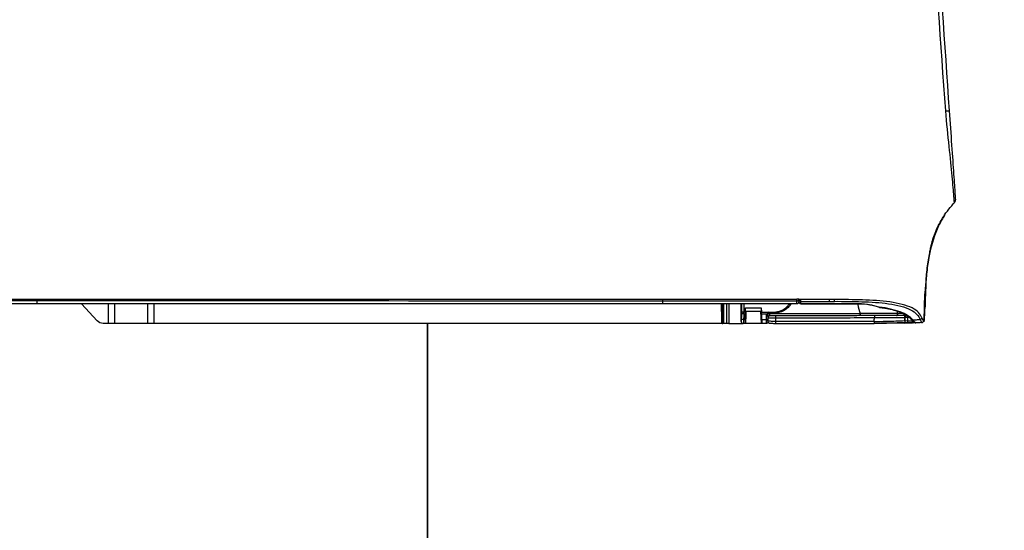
# Model space of a CAD drawing. Header units: millimetres. Extents: x -424979 to 718034, y -72486 to 344972.
# Tile 158 of 256: x 552960 to 553558, y 145026 to 145337. Entities that reach past the tile are written whole.
import ezdxf
from ezdxf.xclip import XClip

# ---------------------------------------------------------------- set-up
doc = ezdxf.new("R2010")
doc.units = ezdxf.units.MM
doc.header["$MEASUREMENT"] = 0
doc.header["$XCLIPFRAME"] = 0
doc.layers.add('IS_KLIM_FREON', color=6, linetype='GAS_LINE', lineweight=35)
doc.layers.add('SKAN - RZUT_7_0_Nr_pióra__1', color=7, linetype='Continuous', lineweight=13)
doc.layers.add('IS_KLIM_urządzenia', color=3, linetype='Continuous')
doc.layers.add('Rysunki i obrazki', color=7, linetype='Continuous')
doc.linetypes.add('GAS_LINE', pattern='A,12.7,-5.08,["GAS",Standard,S=2.54,R=0,X=-2.54,Y=-1.27],-6.35', length=24.13)
picture_1 = doc.add_image_def('image7.tif', size_in_pixel=(14115, 7016))

# ---------------------------------------------------------------- blocks, each defined once
blk = doc.blocks.new('Rysunek_7_7', base_point=(-247133.12, 120862.67))
at = {"layer": 'SKAN - RZUT_7_0_Nr_pióra__1', "color": 7, "lineweight": 13}
image = blk.add_image(picture_1, insert=(-306883.09, 91162.66), size_in_units=(119499.94, 59400.02), dxfattribs=at)
image.set_boundary_path([(-0.5, -0.5), (14114.5, 7015.5)])
blk = doc.blocks.new('G$CFEA986A8')
at = {"layer": 'IS_KLIM_urządzenia', "linetype": 'Continuous'}
for p, q in [((53.93, 200.11), (53.93, 200.96)), ((53.93, 199.16), (53.93, 200.11)), ((54.23, 201.26), (55.52, 201.26)), ((54.24, 200.26), (54.24, 199.31)), ((55.48, 200.26), (54.24, 200.26)), ((55.51, 198.89), (55.48, 200.26)), ((55.52, 201.26), (55.54, 201.26)), ((55.54, 201.26), (55.69, 198.26)), ((55.54, 201.26), (59.6, 201.26)), ((59.62, 201.26), (60.17, 201.26)), ((60.06, 200.26), (59.65, 200.26)), ((64.28, 201.26), (65.29, 201.26)), ((65.09, 201.06), (65.09, 200.26)), ((65.09, 200.26), (65.09, 196.29)), ((65.49, 201.26), (65.29, 201.26)), ((65.29, 200.27), (65.29, 201.26)), ((65.29, 200.27), (65.49, 200.27)), ((65.29, 196.29), (65.29, 200.27)), ((65.49, 201.26), (209.47, 201.26)), ((65.49, 201.26), (65.49, 200.27)), ((65.49, 200.27), (65.5, 196.29)), ((65.69, 200.26), (65.69, 201.06)), ((65.7, 196.29), (65.69, 200.26)), ((209.47, 196.29), (209.47, 201.26)), ((209.47, 201.26), (210.97, 201.26)), ((210.97, 201.26), (210.97, 196.29)), ((210.97, 201.26), (219.47, 201.26)), ((219.47, 196.29), (219.47, 201.26)), ((219.47, 201.26), (220.97, 201.26)), ((220.97, 201.26), (220.97, 196.29)), ((220.97, 201.26), (222.34, 201.26)), ((223.82, 200.61), (227.77, 196.29)), ((46.54, 196.29), (46.54, 196.24)), ((46.54, 195.58), (46.54, 195.13)), ((80.5, 196.29), (80.5, 196.24)), ((80.5, 196.24), (80.5, 195.58)), ((80.5, 195.58), (80.5, 195.13)), ((239.13, 196.24), (239.13, 196.29)), ((239.13, 195.13), (239.13, 195.58))]:
    blk.add_line(p, q, dxfattribs=at)
at = {"layer": 'IS_KLIM_urządzenia', "linetype": 'Continuous', "extrusion": (0, 0, -1)}
for centre, radius, start, end in [((-18.69, 199.74), 0.5, 182.0496, 269.8), ((-54.23, 200.96), 0.3, 0, 90), ((-222.34, 199.26), 2, 90, 137.5532), ((-45.54, 195.79), 0.5, 90, 180), ((-46.54, 195.79), 0.5, 0, 90)]:
    blk.add_arc(centre, radius, start, end, dxfattribs=at)
at = {"layer": 'IS_KLIM_urządzenia', "linetype": 'Continuous'}
for centre, radius, start, end in [((18.72, 200.56), 0.5, 357.7294, 89), ((65.29, 201.06), 0.2, 90, 179.94), ((65.49, 201.06), 0.2, 0.06, 90), ((25.66, 196.65), 0.5, 72.0675, 83.6302)]:
    blk.add_arc(centre, radius, start, end, dxfattribs=at)
for centre, major_axis, ratio, start_param, end_param in [((14.93, 200.53), (-0.026, 0.499), 0.9983, 0, 1.502362), ((15.36, 199.79), (0.457, 0.203), 0.909388, 1.232542, 2.687909), ((16.45, 200.61), (0.144, 0.479), 0.997743, 0.012939, 0.345034), ((16.95, 200.59), (-0.009, -0.5), 0.866632, 1.552217, 3.141593), ((17.2, 199.87), (0.375, 0.331), 0.874767, 6.258498, 7.242676), ((18.12, 200.57), (-0.009, -0.5), 0.86661, 1.552873, 3.141593), ((18.08, 199.73), (-0.002, 0.5), 0.86639, 4.116092, 4.679302), ((26.9, 199.77), (0.002, -0.5), 0.034879, 0, 1.57242), ((26.93, 200.73), (0, 0.5), 0.034873, 4.714126, 6.335137), ((26.98, 200.73), (0, -0.5), 0.034873, 1.572542, 3.193553), ((51.98, 200.73), (0, -0.5), 0.034873, 1.572542, 3.193984), ((51.98, 199.85), (0.002, -0.5), 0.034879, 0, 1.57242), ((53.41, 199.86), (0.002, -0.5), 0.988846, 0, 1.567605), ((53.43, 199.83), (-0.5, 0), 0.97477, 1.576144, 3.141593), ((54.23, 200.11), (-0.3, 0), 0.500503, 4.682189, 6.283185), ((60.06, 200.01), (-0.499, 0.025), 0.499537, 3.242371, 4.737227), ((60.17, 200.76), (0, 0.5), 0.996195, 4.713166, 6.283185), ((65.29, 200.26), (0.2, 0), 0.005236, 1.570788, 3.141593), ((65.49, 200.26), (0.2, 0), 0.005236, 0, 1.570791), ((21.31, 198.76), (-0.002, 0.49), 0.738248, 0, 1.638372), ((25.66, 196.65), (0.055, 0.497), 0.256635, 6.28316, 6.727423), ((25.66, 196.65), (-0.154, -0.476), 0.571177, 3.141593, 3.672186), ((52.33, 198.36), (0, 0.3), 0.034873, 4.714134, 6.283185), ((53.43, 198.86), (-0.5, 0), 0.003693, 1.579523, 2.534048), ((53.43, 198.36), (0, 0.3), 0.034873, 4.714134, 6.283185), ((53.65, 198.39), (0.084, -0.288), 0.033955, 1.562656, 3.141593), ((54.11, 198.74), (-0.256, 0.157), 0.454954, 4.950735, 6.283185), ((54.23, 199.16), (-0.3, 0), 0.500503, 4.682189, 6.283185), ((59.99, 198.58), (-0.499, 0.025), 0.499537, 3.242371, 4.737227), ((59.98, 198.33), (0.5, 0), 0.001724, 0.087267, 1.535915), ((30.87, 195.79), (0, 0.5), 0.010876, 0, 0.428815), ((45.54, 195.79), (0, 0.5), 0.009623, 0, 0.426438), ((45.54, 195.79), (-0.5, 0), 0.910452, 3.141593, 4.716369), ((45.54, 195.22), (-0.5, 0), 0.910238, 3.141593, 4.716614), ((45.54, 195.22), (-0.001, 0.5), 0.004977, 0.42694, 1.572622), ((45.54, 195.22), (-0.5, 0), 0.001837, 1.565823, 3.141593), ((46.54, 195.79), (-0.5, 0), 0.894842, 4.712389, 6.283185), ((46.54, 195.13), (-0.5, 0), 0.894842, 4.712389, 6.283185), ((46.54, 195.13), (-0.5, 0), 0.001524, 0, 1.570796)]:
    blk.add_ellipse(centre, major_axis=major_axis, ratio=ratio, start_param=start_param, end_param=end_param, dxfattribs=at)
at = {"layer": 'IS_KLIM_urządzenia', "linetype": 'Continuous', "extrusion": (0, 0, -1)}
for centre, major_axis, ratio, start_param, end_param in [((54.23, 199.26), (0, -2), 0.005231, 3.141593, 4.188473), ((55.62, 199.26), (0.11, -2), 0.052397, 2.097475, 3.144355), ((53.43, 199.16), (0.479, -0.142), 1, 5.994256, 6.545048), ((53.44, 199.31), (0.771, -0.214), 1, 6.012747, 6.56354)]:
    blk.add_ellipse(centre, major_axis=major_axis, ratio=ratio, start_param=start_param, end_param=end_param, dxfattribs=at)
at = {"layer": 'IS_KLIM_urządzenia', "linetype": 'Continuous'}
for points, knots in [([(14.21, 200.54), (14.17, 199.53), (14.12, 197.84), (14.05, 195.45), (13.98, 193.38), (13.88, 191.32), (13.68, 188.56), (13.37, 185.89), (13.01, 183.93), (12.88, 183.33)], [0, 0, 0, 0, 0.174844, 0.294563, 0.414282, 0.534001, 0.653719, 0.893157, 1, 1, 1, 1]), ([(14.29, 200.81), (14.28, 199.72), (14.24, 198.12), (14.2, 196.18), (14.17, 195.22), (14.15, 194.58), (14.11, 194.03), (14.06, 193.38), (13.96, 192.48), (13.91, 191.88), (13.89, 191.63)], [0, 0, 0, 0, 0.261726, 0.374815, 0.426057, 0.47543, 0.525874, 0.58018, 0.704159, 1, 1, 1, 1]), ([(14.21, 200.54), (14.21, 200.54), (14.21, 200.54), (14.21, 200.54), (14.24, 200.54), (14.28, 200.54), (14.28, 200.54), (14.28, 200.54)], [0, 0, 0, 0, 0.184418, 0.184418, 0.99996, 0.99996, 1, 1, 1, 1]), ([(14.91, 201.03), (14.8, 201.03), (14.8, 201.03), (14.72, 201.02), (14.69, 201.02), (14.69, 201.02)], [0, 0, 0, 0, 0.500965, 0.500965, 1, 1, 1, 1]), ([(14.86, 199.79), (15.27, 198.9), (15.97, 198.03), (18.72, 196.62), (20.82, 196.12), (25.21, 195.49), (27.58, 195.36), (32.29, 195.23), (34.65, 195.19), (37.02, 195.19)], [0, 0, 0, 0, 0.25, 0.25, 0.5, 0.5, 0.75, 0.75, 1, 1, 1, 1]), ([(14.91, 201.03), (15.24, 201.05), (15.57, 201.07), (16.08, 201.09), (16.24, 201.1), (16.41, 201.11)], [0, 0, 0, 0, 0.665624, 0.665624, 1, 1, 1, 1]), ([(17.18, 200.33), (16.78, 200.31), (16.38, 200.3), (15.77, 200.27), (15.55, 200.26), (15.33, 200.25)], [0, 0, 0, 0, 0.64643, 0.64643, 1, 1, 1, 1]), ([(37.02, 195.65), (34.71, 195.64), (32.4, 195.69), (27.8, 195.82), (25.48, 195.94), (21.18, 196.55), (19.11, 197.06), (16.41, 198.49), (15.73, 199.37), (15.33, 200.25)], [0, 0, 0, 0, 0.25, 0.25, 0.5, 0.5, 0.75, 0.75, 1, 1, 1, 1]), ([(17.58, 200.19), (17.53, 200.24), (17.28, 200.53), (17.02, 200.81), (16.81, 200.97), (16.69, 201.07), (16.57, 201.09), (16.54, 201.1)], [0, 0, 0, 0, 0.095996, 0.59266, 0.84646, 0.967214, 1, 1, 1, 1]), ([(19.22, 201.14), (18.71, 201.12), (17.99, 201.09), (17.43, 201.08), (17.25, 201.08)], [0, 0, 0, 0, 0.627909, 1, 1, 1, 1]), ([(18.55, 200.55), (18.38, 200.55), (18.22, 200.56), (17.83, 200.56), (17.6, 200.57), (17.38, 200.57)], [0, 0, 0, 0, 0.427577, 0.427577, 1, 1, 1, 1]), ([(25.22, 197.23), (24.9, 197.26), (23.92, 197.39), (22.4, 197.73), (20.73, 198.24), (19.32, 198.86), (18.3, 199.5), (17.85, 199.92), (17.7, 200.1)], [0, 0, 0, 0, 0.087973, 0.275439, 0.466673, 0.659321, 0.855696, 1, 1, 1, 1]), ([(18.12, 201.07), (18.26, 201.06), (18.38, 201.06), (18.64, 201.06), (18.72, 201.06), (18.72, 201.06)], [0, 0, 0, 0, 0.352743, 0.352743, 1, 1, 1, 1]), ([(18.52, 199.72), (18.52, 199.8), (18.52, 199.88), (18.53, 200.16), (18.54, 200.35), (18.55, 200.55)], [0, 0, 0, 0, 0.293814, 0.293814, 1, 1, 1, 1]), ([(18.72, 201.06), (18.72, 201.06), (19.6, 201.08), (22.63, 201.19), (24.74, 201.23), (26.93, 201.23)], [0, 0, 0, 0, 0.5, 0.5, 1, 1, 1, 1]), ([(19.22, 200.54), (19.21, 200.34), (19.2, 200.13), (19.19, 199.86), (19.19, 199.79), (19.18, 199.72)], [0, 0, 0, 0, 0.736288, 0.736288, 1, 1, 1, 1]), ([(26.91, 199.77), (24.85, 199.75), (22.86, 199.74), (20.02, 199.72), (19.18, 199.72), (19.18, 199.72)], [0, 0, 0, 0, 0.5, 0.5, 1, 1, 1, 1]), ([(19.22, 201.14), (19.58, 201.15), (20.3, 201.17), (21.53, 201.2), (23.05, 201.22), (24.87, 201.23), (26.28, 201.23), (26.98, 201.23)], [0, 0, 0, 0, 0.163195, 0.329907, 0.49928, 0.750989, 1, 1, 1, 1]), ([(26.95, 200.73), (24.89, 200.73), (22.89, 200.68), (20.05, 200.57), (19.22, 200.54), (19.22, 200.54)], [0, 0, 0, 0, 0.5, 0.5, 1, 1, 1, 1]), ([(26.95, 200.73), (26.95, 200.72), (26.95, 200.7), (26.94, 200.38), (26.92, 200.07), (26.91, 199.77)], [0, 0, 0, 0, 0.050907, 0.050907, 1, 1, 1, 1]), ([(52, 199.85), (51.67, 199.85), (51.33, 199.85), (49.67, 199.85), (48.33, 199.84), (41.67, 199.82), (36.34, 199.8), (29.65, 199.78), (28.28, 199.77), (26.91, 199.77)], [0, 0, 0, 0, 0.039838, 0.039838, 0.199192, 0.199192, 0.836607, 0.836607, 1, 1, 1, 1]), ([(26.99, 200.73), (27.33, 200.73), (27.66, 200.73), (29.33, 200.73), (30.66, 200.73), (37.32, 200.73), (42.65, 200.73), (49.32, 200.73), (50.66, 200.73), (52, 200.73)], [0, 0, 0, 0, 0.039967, 0.039967, 0.199835, 0.199835, 0.839306, 0.839306, 1, 1, 1, 1]), ([(53.93, 200.67), (53.93, 200.68), (53.93, 200.75), (53.89, 200.86), (53.81, 200.99), (53.72, 201.07), (53.63, 201.12), (53.56, 201.15), (53.47, 201.17), (53.32, 201.19), (53.02, 201.21), (52.48, 201.23), (52.05, 201.23), (51.82, 201.23), (51.78, 201.23)], [0, 0, 0, 0, 0.008737, 0.069232, 0.117614, 0.159413, 0.196322, 0.230426, 0.272625, 0.360337, 0.57868, 0.76722, 0.964188, 1, 1, 1, 1]), ([(52, 200.73), (52.12, 200.73), (52.25, 200.73), (52.58, 200.73), (52.8, 200.73), (53.18, 200.72), (53.35, 200.71), (53.63, 200.7), (53.74, 200.69), (53.89, 200.68), (53.93, 200.67), (53.93, 200.66)], [0, 0, 0, 0, 0.119883, 0.119883, 0.339691, 0.339691, 0.55974, 0.55974, 0.779888, 0.779888, 1, 1, 1, 1]), ([(53.91, 199.86), (53.87, 199.86), (53.8, 199.86), (53.59, 199.86), (53.45, 199.86), (53.12, 199.86), (52.93, 199.86), (52.5, 199.86), (52.25, 199.85), (52, 199.85)], [0, 0, 0, 0, 0.243193, 0.243193, 0.486385, 0.486385, 0.729578, 0.729578, 1, 1, 1, 1]), ([(59.65, 200.26), (59.66, 200.45), (59.66, 200.63), (59.66, 200.92), (59.65, 201.04), (59.64, 201.21), (59.63, 201.26), (59.62, 201.26)], [0, 0, 0, 0, 0.320954, 0.320954, 0.641904, 0.641904, 1, 1, 1, 1]), ([(59.99, 198.83), (60, 199.08), (60.01, 199.33), (60.04, 199.8), (60.05, 200.03), (60.06, 200.26)], [0, 0, 0, 0, 0.522709, 0.522709, 1, 1, 1, 1]), ([(60.06, 200.26), (60.07, 200.47), (60.08, 200.67), (60.1, 200.96), (60.11, 201.07), (60.14, 201.22), (60.16, 201.26), (60.17, 201.26)], [0, 0, 0, 0, 0.353708, 0.353708, 0.676927, 0.676927, 1, 1, 1, 1]), ([(63.8, 201.26), (62.76, 201.26), (61.72, 201.26), (60.66, 201.26), (60.64, 201.26), (60.48, 201.26), (60.33, 201.26), (60.18, 201.26)], [0, 0, 0, 0, 0.863472, 0.863472, 0.877231, 0.877231, 1, 1, 1, 1]), ([(60.56, 200.01), (60.54, 199.72), (60.53, 199.43), (60.5, 198.96), (60.49, 198.77), (60.48, 198.58)], [0, 0, 0, 0, 0.604042, 0.604042, 1, 1, 1, 1]), ([(60.67, 200.76), (60.65, 200.76), (60.64, 200.73), (60.61, 200.62), (60.6, 200.54), (60.57, 200.31), (60.56, 200.17), (60.56, 200.01)], [0, 0, 0, 0, 0.323211, 0.323211, 0.646457, 0.646457, 1, 1, 1, 1]), ([(13.84, 190.86), (13.85, 191.05), (13.99, 193.24), (14.05, 195.43), (14.11, 197.43)], [0, 0, 0, 0, 0.087292, 1, 1, 1, 1]), ([(19.17, 199.24), (19.58, 199.24), (20.23, 199.24), (22.58, 199.25), (24.7, 199.26), (26.9, 199.27)], [0, 0, 0, 0, 0.359642, 0.359642, 1, 1, 1, 1]), ([(19.71, 198.73), (19.85, 198.73), (20, 198.72), (20.4, 198.72), (20.63, 198.72), (20.94, 198.72)], [0, 0, 0, 0, 0.37651, 0.37651, 1, 1, 1, 1]), ([(20.94, 198.72), (20.95, 198.72), (20.96, 198.72), (20.97, 198.72), (20.97, 198.72), (20.97, 198.72), (20.97, 198.72), (20.97, 198.71), (20.97, 198.71), (20.97, 198.71), (20.97, 198.71), (20.98, 198.71), (20.98, 198.71), (20.98, 198.71)], [0, 0, 0, 0, 0.615634, 0.615634, 0.835116, 0.835116, 0.937229, 0.937229, 0.970666, 0.970666, 0.991316, 0.991316, 1, 1, 1, 1]), ([(21.06, 198.72), (22.51, 198.73), (24.09, 198.74), (27.27, 198.76), (28.87, 198.77), (30.48, 198.77)], [0, 0, 0, 0, 0.5, 0.5, 1, 1, 1, 1]), ([(21.11, 198.73), (21.11, 198.75), (21.11, 198.77), (21.11, 198.81), (21.11, 198.83), (21.11, 198.89), (21.12, 198.93), (21.14, 199.02), (21.15, 199.07), (21.18, 199.15), (21.2, 199.18), (21.24, 199.23), (21.27, 199.24), (21.29, 199.25), (21.3, 199.25), (21.3, 199.25)], [0, 0, 0, 0, 0.079375, 0.079375, 0.152142, 0.152142, 0.308093, 0.308093, 0.533795, 0.533795, 0.744603, 0.744603, 0.955402, 0.955402, 1, 1, 1, 1]), ([(26.9, 199.27), (27.23, 199.27), (27.56, 199.27), (29.23, 199.27), (30.56, 199.28), (37.22, 199.3), (42.55, 199.32), (49.25, 199.34), (50.62, 199.35), (51.98, 199.35)], [0, 0, 0, 0, 0.039838, 0.039838, 0.199192, 0.199192, 0.836607, 0.836607, 1, 1, 1, 1]), ([(30.48, 198.78), (30.48, 198.84), (30.48, 198.89), (30.48, 199), (30.48, 199.05), (30.48, 199.14), (30.48, 199.17), (30.48, 199.23), (30.48, 199.25), (30.49, 199.27), (30.49, 199.28), (30.49, 199.28), (30.49, 199.28), (30.49, 199.28)], [0, 0, 0, 0, 0.215384, 0.215384, 0.430768, 0.430768, 0.646164, 0.646164, 0.861588, 0.861588, 0.968092, 0.968092, 1, 1, 1, 1]), ([(30.48, 198.78), (30.81, 198.78), (31.14, 198.78), (32.81, 198.79), (34.14, 198.79), (40.81, 198.82), (46.14, 198.83), (52.13, 198.86), (52.78, 198.86), (53.43, 198.86)], [0, 0, 0, 0, 0.043508, 0.043508, 0.217737, 0.217737, 0.914651, 0.914651, 1, 1, 1, 1]), ([(48.08, 196.29), (48.28, 196.62), (48.52, 196.92), (49.71, 198.11), (51.01, 198.66), (52.33, 198.66)], [0, 0, 0, 0, 0.226904, 0.226904, 1, 1, 1, 1]), ([(52.34, 198.36), (51.1, 198.36), (49.89, 197.85), (48.81, 196.78), (48.63, 196.55), (48.46, 196.31)], [0, 0, 0, 0, 0.807469, 0.807469, 1, 1, 1, 1]), ([(51.98, 199.35), (52.17, 199.35), (52.36, 199.35), (52.68, 199.36), (52.83, 199.36), (53.07, 199.36), (53.18, 199.36), (53.34, 199.36), (53.39, 199.36), (53.41, 199.36)], [0, 0, 0, 0, 0.270422, 0.270422, 0.513615, 0.513615, 0.756808, 0.756808, 1, 1, 1, 1]), ([(52.33, 198.66), (52.53, 198.66), (52.73, 198.66), (53.1, 198.66), (53.26, 198.66), (53.43, 198.66)], [0, 0, 0, 0, 0.545123, 0.545123, 1, 1, 1, 1]), ([(53.44, 198.36), (53.24, 198.36), (53.04, 198.36), (52.67, 198.36), (52.51, 198.36), (52.34, 198.36)], [0, 0, 0, 0, 0.545123, 0.545123, 1, 1, 1, 1]), ([(53.43, 199.35), (53.43, 199.33), (53.43, 199.31), (53.43, 199.25), (53.43, 199.21), (53.43, 199.13), (53.43, 199.07), (53.43, 198.97), (53.43, 198.91), (53.43, 198.86)], [0, 0, 0, 0, 0.251437, 0.251437, 0.502865, 0.502865, 0.754279, 0.754279, 1, 1, 1, 1]), ([(53.86, 198.9), (53.85, 198.88), (53.84, 198.87), (53.8, 198.82), (53.77, 198.79), (53.73, 198.76), (53.72, 198.75), (53.67, 198.72), (53.62, 198.69), (53.57, 198.68)], [0, 0, 0, 0, 0.160482, 0.160482, 0.52212, 0.52212, 0.58886, 0.58886, 1, 1, 1, 1]), ([(53.67, 198.39), (53.75, 198.43), (53.83, 198.48), (53.97, 198.62), (54.03, 198.71), (54.09, 198.82), (54.11, 198.86), (54.12, 198.89)], [0, 0, 0, 0, 0.391531, 0.391531, 0.834377, 0.834377, 1, 1, 1, 1]), ([(55.51, 198.89), (55.51, 198.79), (55.51, 198.68), (55.52, 198.51), (55.52, 198.45), (55.53, 198.39)], [0, 0, 0, 0, 0.64422, 0.64422, 1, 1, 1, 1]), ([(55.59, 197.26), (55.57, 197.59), (55.55, 197.93), (55.53, 198.3), (55.53, 198.35), (55.53, 198.39)], [0, 0, 0, 0, 0.885108, 0.885108, 1, 1, 1, 1]), ([(55.59, 197.26), (55.58, 197.37), (55.58, 197.49), (55.57, 197.7), (55.57, 197.8), (55.56, 197.97), (55.57, 198.05), (55.57, 198.17), (55.57, 198.21), (55.58, 198.25), (55.58, 198.26), (55.59, 198.26)], [0, 0, 0, 0, 0.214139, 0.214139, 0.428302, 0.428302, 0.642148, 0.642148, 0.856248, 0.856248, 1, 1, 1, 1]), ([(55.59, 198.26), (56.25, 198.26), (56.92, 198.26), (58.24, 198.26), (58.89, 198.26), (59.55, 198.26)], [0, 0, 0, 0, 0.504617, 0.504617, 1, 1, 1, 1]), ([(59.55, 197.26), (58.88, 197.26), (58.22, 197.26), (56.9, 197.26), (56.24, 197.26), (55.59, 197.26)], [0, 0, 0, 0, 0.504597, 0.504597, 1, 1, 1, 1]), ([(59.6, 198.3), (59.6, 198.29), (59.6, 198.27), (59.58, 197.93), (59.57, 197.59), (59.55, 197.26)], [0, 0, 0, 0, 0.042191, 0.042191, 1, 1, 1, 1]), ([(59.55, 198.26), (59.55, 198.26), (59.56, 198.24), (59.57, 198.17), (59.57, 198.11), (59.57, 197.97), (59.57, 197.89), (59.57, 197.7), (59.56, 197.59), (59.56, 197.41), (59.55, 197.34), (59.55, 197.26)], [0, 0, 0, 0, 0.214776, 0.214776, 0.429554, 0.429554, 0.644336, 0.644336, 0.859321, 0.859321, 1, 1, 1, 1]), ([(59.6, 198.3), (59.61, 198.42), (59.61, 198.53), (59.62, 198.7), (59.62, 198.75), (59.62, 198.81)], [0, 0, 0, 0, 0.65065, 0.65065, 1, 1, 1, 1]), ([(59.99, 198.83), (59.99, 198.75), (59.99, 198.67), (59.99, 198.51), (60, 198.42), (60, 198.33), (60, 198.33), (60, 198.33)], [0, 0, 0, 0, 0.501708, 0.501708, 0.983156, 0.983156, 1, 1, 1, 1]), ([(60.48, 198.33), (60.48, 198.34), (60.48, 198.35), (60.48, 198.39), (60.48, 198.42), (60.48, 198.5), (60.48, 198.54), (60.48, 198.58)], [0, 0, 0, 0, 0.109897, 0.109897, 0.498525, 0.498525, 1, 1, 1, 1]), ([(30.87, 196.29), (34.81, 196.29), (38.74, 196.29), (43.63, 196.29), (44.58, 196.29), (45.54, 196.29)], [0, 0, 0, 0, 0.804889, 0.804889, 1, 1, 1, 1]), ([(45.54, 196.25), (45.37, 196.25), (45.2, 196.25), (43.71, 196.25), (42.37, 196.25), (37.65, 196.25), (34.26, 196.25), (30.87, 196.25)], [0, 0, 0, 0, 0.033958, 0.033958, 0.30672, 0.30672, 1, 1, 1, 1]), ([(37.02, 195.65), (37.02, 195.62), (37.02, 195.58), (37.02, 195.52), (37.02, 195.51), (37.02, 195.46), (37.02, 195.41), (37.02, 195.3), (37.02, 195.25), (37.02, 195.19)], [0, 0, 0, 0, 0.339646, 0.339646, 0.410746, 0.410746, 0.705373, 0.705373, 1, 1, 1, 1]), ([(37.04, 195.19), (37.45, 195.19), (37.86, 195.19), (38.27, 195.2), (38.27, 195.2), (38.27, 195.2)], [0, 0, 0, 0, 0.999951, 0.999951, 1, 1, 1, 1]), ([(45.54, 196.25), (45.54, 196.11), (45.54, 195.97), (45.54, 195.78), (45.54, 195.73), (45.54, 195.68)], [0, 0, 0, 0, 0.728288, 0.728288, 1, 1, 1, 1]), ([(46.54, 196.29), (46.71, 196.29), (46.87, 196.29), (48.37, 196.29), (49.71, 196.29), (56.37, 196.29), (61.71, 196.29), (71.52, 196.29), (76.01, 196.29), (80.5, 196.29)], [0, 0, 0, 0, 0.014724, 0.014724, 0.13252, 0.13252, 0.603704, 0.603704, 1, 1, 1, 1]), ([(46.54, 196.24), (46.54, 196.09), (46.54, 195.94), (46.54, 195.72), (46.54, 195.65), (46.54, 195.58)], [0, 0, 0, 0, 0.674851, 0.674851, 1, 1, 1, 1]), ([(80.5, 196.29), (94.71, 196.29), (108.92, 196.29), (161.8, 196.29), (200.47, 196.29), (239.13, 196.29)], [0, 0, 0, 0, 0.268807, 0.268807, 1, 1, 1, 1]), ([(13.2, 185.01), (13.26, 185.37), (13.53, 187.14), (13.7, 188.92), (13.8, 190.33)], [0, 0, 0, 0, 0.205915, 1, 1, 1, 1]), ([(9.04, 173.7), (9.64, 174.6), (10.17, 175.55), (11.68, 178.7), (12.38, 180.96), (12.99, 183.86), (13.1, 184.44), (13.2, 185.01)], [0, 0, 0, 0, 0.27031, 0.27031, 0.856348, 0.856348, 1, 1, 1, 1]), ([(12.9, 183.43), (12.87, 183.23), (12.78, 182.78), (12.61, 181.92), (12.45, 181.22), (12.25, 180.45), (11.92, 179.33), (11.37, 177.81), (10.52, 175.99), (9.02, 173.44), (7.61, 171.66), (6.52, 170.55)], [0, 0, 0, 0, 0.131561, 0.187092, 0.238012, 0.287017, 0.336427, 0.442316, 0.562752, 0.698039, 1, 1, 1, 1]), ([(7.97, 147.33), (7.76, 150.33), (7.55, 153.27), (7.16, 158.8), (6.99, 161.31), (6.7, 165.47), (6.58, 167.12), (6.43, 169.36), (6.39, 169.93), (6.39, 169.93)], [0, 0, 0, 0, 0.25, 0.25, 0.5, 0.5, 0.75, 0.75, 1, 1, 1, 1]), ([(6.65, 170.69), (6.65, 170.69), (6.7, 170.09), (6.87, 167.77), (7, 166.06), (7.4, 161.8), (7.67, 159.23), (8.26, 153.53), (8.57, 150.5), (8.86, 147.39)], [0, 0, 0, 0, 0.25, 0.25, 0.5, 0.5, 0.75, 0.75, 1, 1, 1, 1]), ([(8.86, 147.39), (8.75, 147.38), (8.64, 147.38), (8.43, 147.36), (8.34, 147.36), (8.18, 147.34), (8.12, 147.34), (8.03, 147.33), (8, 147.33), (7.97, 147.33), (7.97, 147.33), (7.97, 147.33)], [0, 0, 0, 0, 0.230435, 0.230435, 0.460869, 0.460869, 0.691304, 0.691304, 0.881057, 0.881057, 1, 1, 1, 1]), ([(8.86, 147.39), (8.86, 147.39), (8.86, 147.39), (8.86, 147.39), (8.86, 147.39), (8.86, 147.39)], [0, 0, 0, 0, 0.629495, 0.629495, 1, 1, 1, 1])]:
    blk.add_open_spline(points, degree=3, knots=knots, dxfattribs=at)
for points, degree in [([(14.29, 200.54), (14.32, 200.54), (14.34, 200.54), (14.43, 200.54)], 3), ([(14.43, 200.54), (14.51, 200.54), (14.64, 200.28), (14.86, 199.79)], 3), ([(15.33, 200.25), (15.11, 200.77), (14.98, 201.04), (14.91, 201.03)], 3), ([(16.59, 201.08), (16.51, 201.13), (16.41, 201.1)], 2), ([(16.41, 201.11), (16.42, 201.11), (16.42, 201.11), (16.42, 201.11)], 3), ([(16.42, 201.11), (16.51, 201.08), (16.77, 200.81), (17.18, 200.33)], 3), ([(16.54, 201.09), (16.65, 201.09), (16.79, 201.09), (16.96, 201.09)], 3), ([(16.96, 201.09), (17.35, 201.08), (17.74, 201.07), (18.12, 201.07)], 3), ([(17.18, 200.33), (18.51, 198.82), (21.65, 197.56), (25.65, 197.11)], 3), ([(17.7, 200.1), (17.59, 200.2)], 1), ([(18.11, 199.72), (18.24, 199.72), (18.38, 199.72), (18.52, 199.72)], 3), ([(18.52, 199.72), (18.96, 199.72), (19.18, 199.72), (19.18, 199.72)], 3), ([(19.22, 200.54), (19.22, 200.54), (18.99, 200.54), (18.55, 200.55)], 3), ([(19.16, 199.01), (19.17, 199.25), (19.18, 199.48), (19.18, 199.72)], 3), ([(19.18, 199.72), (19.18, 199.48), (19.17, 199.24), (19.16, 199)], 3), ([(19.18, 199.72), (19.19, 199.99), (19.2, 200.26), (19.22, 200.54)], 3), ([(19.22, 200.54), (19.21, 200.31), (19.2, 200.08), (19.19, 199.85)], 3), ([(19.19, 199.85), (19.19, 199.92), (19.19, 199.98), (19.2, 200.05)], 3), ([(26.99, 200.73), (26.98, 200.73), (26.97, 200.73), (26.95, 200.73)], 3), ([(51.98, 201.23), (43.65, 201.23), (35.31, 201.23), (26.98, 201.23)], 3), ([(52, 199.85), (52, 200.15), (52, 200.44), (52, 200.73)], 3), ([(53.93, 200.66), (53.93, 200.47), (53.93, 200.29), (53.93, 200.11)], 3), ([(59.45, 198.26), (59.5, 199.26), (59.55, 200.26), (59.6, 201.26)], 3), ([(59.6, 201.26), (59.6, 201.26), (59.61, 201.26), (59.62, 201.26)], 3), ([(59.65, 200.26), (59.64, 199.78), (59.63, 199.29), (59.62, 198.81)], 3), ([(60.17, 201.26), (60.17, 201.26), (60.18, 201.26), (60.18, 201.26)], 3), ([(60.68, 200.76), (60.67, 200.76), (60.67, 200.76), (60.67, 200.76)], 3), ([(60.68, 200.76), (60.68, 199.27), (60.68, 197.78), (60.68, 196.29)], 3), ([(63.8, 196.29), (63.8, 197.95), (63.8, 199.6), (63.8, 201.26)], 3), ([(63.8, 201.26), (63.96, 201.26), (64.12, 201.26), (64.28, 201.26)], 3), ([(64.28, 201.26), (64.28, 199.6), (64.28, 197.95), (64.28, 196.29)], 3), ([(13.91, 192.08), (14.01, 193.86), (14.05, 195.65), (14.11, 197.43)], 3), ([(20.98, 198.71), (21.01, 198.72), (21.06, 198.72), (21.11, 198.73)], 3), ([(21.06, 198.72), (21.08, 198.53), (21.1, 198.34), (21.12, 198.15)], 3), ([(25.72, 197.16), (25.22, 197.23)], 1), ([(30.87, 196.25), (28.93, 196.25), (27.16, 196.62), (25.65, 197.11)], 3), ([(25.81, 197.13), (26.03, 197.06), (26.25, 196.99), (26.47, 196.93)], 3), ([(25.81, 197.13), (27.26, 196.66), (29, 196.29), (30.87, 196.29)], 3), ([(30.48, 198.77), (30.48, 198.78), (30.48, 198.78), (30.48, 198.78)], 3), ([(31.12, 196.41), (30.98, 197.21), (30.77, 198), (30.48, 198.77)], 3), ([(53.41, 199.36), (53.43, 199.36), (53.43, 199.35), (53.43, 199.35)], 3), ([(53.43, 198.66), (53.48, 198.66), (53.52, 198.66), (53.57, 198.68)], 3), ([(53.67, 198.39), (53.59, 198.37), (53.52, 198.36), (53.44, 198.36)], 3), ([(55.53, 198.39), (54.91, 198.39), (54.29, 198.39), (53.67, 198.39)], 3), ([(54.12, 198.89), (54.58, 198.89), (55.05, 198.89), (55.51, 198.89)], 3), ([(60, 198.33), (59.87, 198.32), (59.73, 198.31), (59.6, 198.3)], 3), ([(59.99, 198.83), (59.86, 198.82), (59.74, 198.81), (59.62, 198.81)], 3), ([(60, 196.29), (60, 196.97), (60, 197.65), (60, 198.33)], 3), ([(60.48, 198.33), (60.48, 197.65), (60.48, 196.97), (60.48, 196.29)], 3), ([(28.66, 196.46), (28.68, 196.45), (28.7, 196.45), (28.72, 196.45)], 3), ([(38.27, 195.65), (37.85, 195.65), (37.44, 195.65), (37.02, 195.65)], 3), ([(37.02, 195.19), (37.02, 195.19), (37.03, 195.19), (37.04, 195.19)], 3), ([(45.54, 195.68), (43.12, 195.67), (40.69, 195.66), (38.27, 195.65)], 3), ([(38.27, 195.65), (38.27, 195.57), (38.27, 195.39), (38.27, 195.2)], 3), ([(38.27, 195.2), (40.7, 195.21), (43.12, 195.22), (45.54, 195.22)], 3), ([(46.04, 195.22), (46.04, 195.41), (46.04, 195.6), (46.04, 195.79)], 3), ([(46.04, 195.13), (46.04, 195.16), (46.04, 195.19), (46.04, 195.22)], 3), ([(80.5, 196.24), (69.18, 196.24), (57.86, 196.24), (46.54, 196.24)], 3), ([(46.54, 195.58), (57.86, 195.58), (69.18, 195.58), (80.5, 195.58)], 3), ([(50.72, 195.13), (49.33, 195.13), (47.93, 195.13), (46.54, 195.13)], 3), ([(80.5, 195.13), (70.57, 195.13), (60.65, 195.13), (50.72, 195.13)], 3), ([(239.13, 196.24), (186.25, 196.24), (133.37, 196.24), (80.5, 196.24)], 3), ([(80.5, 195.58), (133.37, 195.58), (186.25, 195.58), (239.13, 195.58)], 3), ([(239.13, 195.13), (186.25, 195.13), (133.37, 195.13), (80.5, 195.13)], 3), ([(239.13, 196.29), (266.37, 196.29), (293.61, 196.29), (320.84, 196.29)], 3), ([(320.84, 196.24), (293.61, 196.24), (266.37, 196.24), (239.13, 196.24)], 3), ([(239.13, 195.58), (239.13, 195.8), (239.13, 196.02), (239.13, 196.24)], 3), ([(239.13, 195.58), (252.17, 195.58), (265.2, 195.58), (278.23, 195.58)], 3), ([(278.23, 195.13), (265.2, 195.13), (252.17, 195.13), (239.13, 195.13)], 3), ([(13.99, 193.69), (13.97, 193.3), (13.95, 192.92), (13.94, 192.54)], 3), ([(13.25, 185.33), (13.23, 185.23), (13.22, 185.12), (13.2, 185.01)], 3), ([(10.41, 176.07), (10.45, 176.13), (10.48, 176.2), (10.52, 176.27)], 3), ([(6.65, 170.69), (6.47, 170.49), (6.37, 170.21), (6.39, 169.93)], 3), ([(11.56, 95.97), (10.36, 113.09), (9.16, 130.21), (7.97, 147.33)], 3), ([(8.86, 147.39), (10.07, 130.27), (11.28, 113.14), (12.48, 96.01)], 3)]:
    blk.add_open_spline(points, degree=degree, dxfattribs=at)

msp = doc.modelspace()

# ---------------------------------------------------------------- linework, layer by layer
at = {"layer": 'IS_KLIM_FREON', "lineweight": 35, "ltscale": 0.4}
msp.add_lwpolyline([(560954.96, 143889.84), (560954.96, 144511.04), (553207.7, 144511.04), (553207.7, 145151.89)], dxfattribs=at)

# ---------------------------------------------------------------- block references
at = {"layer": 'IS_KLIM_urządzenia', "xscale": 2.4, "yscale": 2.4, "zscale": 2.4, "rotation": 179.9922287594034}
msp.add_blockref('G$CFEA986A8', (553544.15, 145634.87), dxfattribs=at)
at = {"layer": 'Rysunki i obrazki', "color": 151, "linetype": 'Continuous', "lineweight": 20, "true_color": 0x80c2ff}
ref = msp.add_blockref('Rysunek_7_7', (578150.82, 164030.11), dxfattribs=at)
XClip(ref).set_block_clipping_path([(-306883.0907464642, 91162.6626359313), (-187383.1463020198, 150562.679302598)])

doc.saveas('drawing.dxf')
